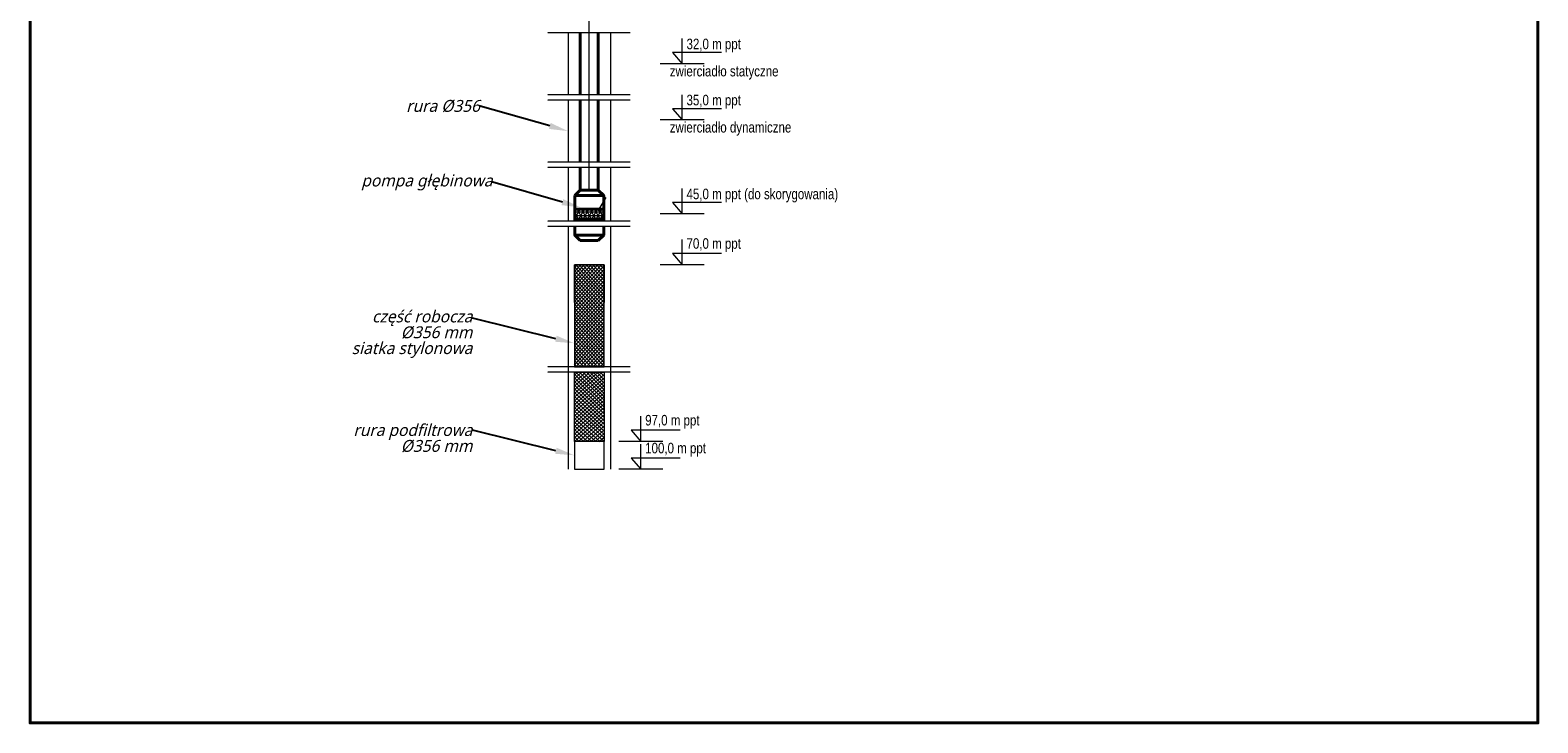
# Model space of a CAD drawing. Extents: x 8447392 to 8536225, y 5996969 to 6031026.
# Tile 1 of 37: x 8447392 to 8460079, y 5996969 to 6002801. Entities that reach past the tile are written whole.
import ezdxf
from ezdxf import colors
from ezdxf.entities.mleader import LeaderData, LeaderLine
from ezdxf.math import Vec2, Vec3

# ---------------------------------------------------------------- set-up
doc = ezdxf.new("R2010")
doc.units = 0
doc.header["$MEASUREMENT"] = 0
doc.linetypes.add('_DASH', pattern=[10, 8, -2])
for name, color, linetype, lineweight in [('A_LINIA CIENKA', 250, 'CONTINUOUS', 9), ('A_LINIA GRUBA', 250, 'CONTINUOUS', 40), ('A_OPISY', 251, 'CONTINUOUS', 9)]:
    doc.layers.add(name, color=color, linetype=linetype, lineweight=lineweight)
doc.layers.add('A_RAMKA NWID', color=135, linetype='CONTINUOUS', lineweight=40, plot=False)
doc.layers.add('opisy', color=7, linetype='CONTINUOUS')
doc.styles.add('Arial', font='arial.ttf')
doc.styles.add('TrembuchetMS', font='trebuc.ttf')

msp = doc.modelspace()

# ---------------------------------------------------------------- hatches: boundary and pattern name
at = {"layer": 'A_LINIA CIENKA'}
h = msp.add_hatch(dxfattribs=at)
h.set_pattern_fill('NET3', color=256, scale=253.0933633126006, style=0)
h.set_pattern_definition([(0, (8422874.165748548, 5564020.724133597), (0, 31.63667041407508), []), (59.99999999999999, (8422874.165748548, 5564020.724133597), (-27.39816026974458, 15.81833520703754), []), (120, (8422874.165748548, 5564020.724133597), (-27.39816026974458, -15.81833520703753), [])])
h.paths.add_polyline_path([(8451975.148391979, 6001293.524369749), (8451975.148391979, 6001209.210229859), (8452218.177826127, 6001209.210229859), (8452218.177826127, 6001293.524369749)])
at = {"layer": 'A_LINIA CIENKA', "linetype": 'ByBlock'}
h = msp.add_hatch(dxfattribs=at)
h.set_pattern_fill('ANSI37', color=256, scale=177.8, style=0)
h.set_pattern_definition([(135, (424582573.9749828, -517315943.4795015), (15.71544821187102, 15.71544821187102), []), (45.00000000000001, (424582573.9749828, -517315943.4795015), (15.71544821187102, -15.71544821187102), [])])
h.paths.add_polyline_path([(8451971.346756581, 5999965.673015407), (8452221.97946145, 5999965.673015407), (8452221.97946145, 6000826.270962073), (8451971.346756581, 6000826.270962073)])
h = msp.add_hatch(dxfattribs=at)
h.set_pattern_fill('ANSI37', color=256, scale=177.8, style=0)
h.set_pattern_definition([(225, (424582573.9749828, 529315829.4308579), (15.71544821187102, -15.71544821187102), []), (315, (424582573.9749828, 529315829.4308579), (15.71544821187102, 15.71544821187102), [])])
h.paths.add_polyline_path([(8451971.346756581, 5999338.752263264), (8452221.97946145, 5999338.752263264), (8452221.97946145, 5999920.27834098), (8451971.346756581, 5999920.27834098)])

# ---------------------------------------------------------------- linework, layer by layer
at = {"layer": 'A_LINIA CIENKA'}
for p, q in [((8452096.663109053, 6001453.414302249), (8452096.663109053, 6007354.229741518)), ((8452235.555506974, 6001393.035307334), (8452168.680831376, 6001279.629800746))]:
    msp.add_line(p, q, dxfattribs=at)
at = {"layer": 'A_LINIA CIENKA', "linetype": '_DASH', "ltscale": 0.5}
for p, q in [((8452441.312145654, 6002778.460098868), (8451744.145308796, 6002778.460098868)), ((8452441.312145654, 6002255.968501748), (8451744.145308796, 6002255.968501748)), ((8452441.312145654, 6002211.518501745), (8451744.145308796, 6002211.518501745)), ((8452441.312145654, 6001689.026904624), (8451744.145308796, 6001689.026904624)), ((8452441.312145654, 6001644.576904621), (8451744.145308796, 6001644.576904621)), ((8452441.312145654, 6001191.19616039), (8451744.145308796, 6001191.19616039)), ((8452441.312145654, 6001146.746160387), (8451744.145308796, 6001146.746160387)), ((8452441.312145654, 5999965.673015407), (8451744.145308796, 5999965.673015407)), ((8452441.312145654, 5999921.223015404), (8451744.145308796, 5999921.223015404))]:
    msp.add_line(p, q, dxfattribs=at)
at = {"layer": 'A_LINIA CIENKA', "linetype": 'ByBlock'}
for p, q in [((8451918.863109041, 6002778.460098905), (8451918.863109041, 6002255.968501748)), ((8452274.46310899, 6002778.460098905), (8452274.46310899, 6002255.968501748)), ((8453065.104448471, 6002517.214300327), (8452694.501048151, 6002517.214300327)), ((8451918.863109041, 6002211.518501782), (8451918.863109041, 6001689.026904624)), ((8452274.46310899, 6002211.518501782), (8452274.46310899, 6001689.026904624)), ((8453065.104448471, 6002044.917042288), (8452694.501048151, 6002044.917042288)), ((8451918.863109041, 6001644.576904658), (8451918.863109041, 6001191.19616039)), ((8452274.46310899, 6001644.576904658), (8452274.46310899, 6001191.19616039)), ((8453065.104448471, 6001254.644710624), (8452694.501048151, 6001254.644710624)), ((8451918.863109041, 6001146.746160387), (8451918.86310904, 5999104.130394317)), ((8451918.863109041, 6001146.746160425), (8451918.86310904, 5999104.130394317)), ((8452274.46310899, 6001146.746160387), (8452274.46310899, 5999104.130394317)), ((8452274.46310899, 6001146.746160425), (8452274.46310899, 5999104.130394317)), ((8453065.104448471, 6000826.270962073), (8452694.501048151, 6000826.270962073)), ((8452717.230173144, 5999338.752263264), (8452346.626772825, 5999338.752263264)), ((8452717.230173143, 5999104.130394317), (8452346.626772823, 5999104.130394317))]:
    msp.add_line(p, q, dxfattribs=at)
for points in [[(8453209.430808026, 6002611.858639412), (8452796.542720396, 6002611.858639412), (8452879.802748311, 6002517.214300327), (8452879.802748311, 6002729.018022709)], [(8453209.430808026, 6002139.561381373), (8452796.542720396, 6002139.561381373), (8452879.802748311, 6002044.917042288), (8452879.802748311, 6002256.72076467)], [(8453209.430808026, 6001349.289049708), (8452796.542720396, 6001349.289049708), (8452879.802748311, 6001254.644710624), (8452879.802748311, 6001466.448433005)], [(8453209.430808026, 6000920.915301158), (8452796.542720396, 6000920.915301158), (8452879.802748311, 6000826.270962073), (8452879.802748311, 6001038.074684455)], [(8452861.5565327, 5999433.396602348), (8452448.66844507, 5999433.396602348), (8452531.928472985, 5999338.752263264), (8452531.928472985, 5999550.555985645)], [(8452861.556532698, 5999198.774733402), (8452448.668445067, 5999198.774733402), (8452531.928472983, 5999104.130394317), (8452531.928472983, 5999315.934116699)]]:
    msp.add_lwpolyline(points, dxfattribs=at)
for points in [[(8452221.97946145, 6000826.270962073), (8451971.346756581, 6000826.270962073), (8451971.346756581, 5999965.673015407), (8452221.97946145, 5999965.673015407)], [(8452221.97946145, 5999338.752263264), (8451971.346756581, 5999338.752263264), (8451971.346756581, 5999920.27834098), (8452221.97946145, 5999920.27834098)]]:
    msp.add_lwpolyline(points, close=True, dxfattribs=at)
at = {"layer": 'A_LINIA CIENKA'}
for points in [[(8451971.346756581, 6000826.270962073), (8452221.97946145, 6000826.270962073), (8452221.97946145, 6000508.523780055)], [(8451971.346756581, 6000508.523780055), (8451971.346756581, 6000826.270962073)], [(8451971.346756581, 5999104.130394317), (8452221.97946145, 5999104.130394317), (8452221.97946145, 5999338.752263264)], [(8452221.97946145, 5999338.752263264), (8452221.97946145, 5999338.752263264), (8451971.346756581, 5999338.752263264), (8451971.346756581, 5999338.752263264)], [(8451971.346756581, 5999338.752263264), (8451971.346756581, 5999104.130394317)]]:
    msp.add_lwpolyline(points, dxfattribs=at)
at = {"layer": 'A_LINIA GRUBA', "linetype": 'ByBlock'}
for p, q in [((8452021.663109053, 6002778.460098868), (8452021.663109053, 6002255.968501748)), ((8452171.663109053, 6002778.460098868), (8452171.663109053, 6002255.968501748)), ((8452021.663109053, 6002211.518501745), (8452021.663109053, 6001689.026904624)), ((8452171.663109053, 6002211.518501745), (8452171.663109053, 6001689.026904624)), ((8452021.663109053, 6001644.576904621), (8452021.663109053, 6001453.414302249)), ((8452171.663109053, 6001644.576904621), (8452171.663109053, 6001453.414302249))]:
    msp.add_line(p, q, dxfattribs=at)
at = {"layer": 'A_LINIA GRUBA'}
for p, q in [((8452021.663109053, 6001453.414302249), (8452171.663109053, 6001453.414302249)), ((8451975.148391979, 6001407.443967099), (8452218.177826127, 6001407.443967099)), ((8452021.663109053, 6001029.998837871), (8452171.663109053, 6001029.998837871))]:
    msp.add_line(p, q, dxfattribs=at)
at = {"layer": 'A_LINIA GRUBA', "flags": 128}
for points in [[(8451975.148391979, 6001407.443967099), (8452021.663109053, 6001453.414302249)], [(8452218.177826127, 6001407.443967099), (8452171.663109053, 6001453.414302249)], [(8451975.148391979, 6001075.969173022), (8452021.663109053, 6001029.998837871)], [(8452218.177826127, 6001075.969173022), (8452171.663109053, 6001029.998837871)]]:
    msp.add_lwpolyline(points, dxfattribs=at)
at = {"layer": 'A_LINIA GRUBA'}
for points in [[(8451975.148391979, 6001407.443967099), (8452218.177826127, 6001407.443967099), (8452218.177826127, 6001191.19616039)], [(8451975.148391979, 6001191.19616039), (8451975.148391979, 6001407.443967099)], [(8452218.177826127, 6001146.746160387), (8452218.177826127, 6001075.969173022), (8451975.148391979, 6001075.969173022), (8451975.148391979, 6001146.746160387)]]:
    msp.add_lwpolyline(points, dxfattribs=at)
msp.add_lwpolyline([(8451975.148391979, 6001209.210229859), (8452218.177826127, 6001209.210229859), (8452218.177826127, 6001293.524369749), (8451975.148391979, 6001293.524369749)], close=True, dxfattribs=at)
at = {"layer": 'A_RAMKA NWID', "linetype": 'ByBlock'}
msp.add_lwpolyline([(8447392.420785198, 6011270.222696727), (8460078.586012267, 6011270.222696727), (8460078.586012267, 5996969.11139015), (8447392.420785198, 5996969.11139015)], close=True, dxfattribs=at)

# ---------------------------------------------------------------- texts
at = {"layer": 'opisy', "lineweight": 9, "style": 'Arial', "width": 0.78}
for s, p in [('32,0 m ppt', (8452915.342773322, 6002639.935416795)), ('zwierciadło statyczne', (8452774.327006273, 6002411.175008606)), ('35,0 m ppt', (8452915.342773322, 6002167.638158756)), ('zwierciadło dynamiczne', (8452774.327006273, 6001938.877750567)), ('45,0 m ppt (do skorygowania)', (8452915.342773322, 6001377.365827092)), ('70,0 m ppt', (8452915.342773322, 6000960.249600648)), ('97,0 m ppt', (8452567.468497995, 5999472.730901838)), ('100,0 m ppt', (8452567.468497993, 5999238.109032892))]:
    msp.add_text(s, height=88.9, dxfattribs=at).set_placement(p)

# ---------------------------------------------------------------- leaders
at = {"layer": 'A_OPISY', "lineweight": 9}
ml = msp.add_multileader_mtext('Standard', dxfattribs=at)
ml.set_content('\\A1;{\\fTrebuchet MS|b0|i1|c238|p34;rura %%C356}', color=256, style='TrembuchetMS')
ml.set_leader_properties(color=256)
ml.build(insert=Vec2(0, 0))
ml.multileader.update_dxf_attribs({"dogleg_length": 2, "arrow_head_size": 160.02})
ctx = ml.context
ctx.base_point, ctx.char_height, ctx.arrow_head_size, ctx.landing_gap_size, ctx.plane_origin = Vec3(8450570.199997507, 6002161.982165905), 100, 160.02, 0.2032254, Vec3(8450984.631078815, 5993026.706367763)
ctx.text_align_type = 2
notes = []
notes.append((ctx, [(1, (1, 1, 0), (8451178.801734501, 6002161.982165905), (-1, 0), 2, [(0, [(8451918.863109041, 6001950.272703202)], 0, [])])]))
ctx.mtext.insert, ctx.mtext.alignment, ctx.mtext.line_spacing_factor, ctx.mtext.line_spacing_style, ctx.mtext.flow_direction = Vec3(8451176.598509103, 6002212.823916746), 3, 0.4, 2, 5
ml = msp.add_multileader_mtext('Standard', dxfattribs=at)
ml.set_content('\\A1;{\\fTrebuchet MS|b0|i1|c238|p34;pompa głębinowa}', color=256, style='TrembuchetMS')
ml.set_leader_properties(color=256)
ml.build(insert=Vec2(0, 0))
ml.multileader.update_dxf_attribs({"dogleg_length": 2, "arrow_head_size": 160.02})
ctx = ml.context
ctx.base_point, ctx.char_height, ctx.arrow_head_size, ctx.landing_gap_size, ctx.plane_origin = Vec3(8450200.0900193, 6001520.392151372), 100, 160.02, 0.2032254, Vec3(8451090.413356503, 5992385.11635323)
ctx.text_align_type = 2
notes.append((ctx, [(1, (1, 1, 0), (8451284.584012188, 6001520.392151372), (-1, 0), 2, [(0, [(8452024.64538673, 6001308.682688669)], 0, [])])]))
ctx.mtext.insert, ctx.mtext.alignment, ctx.mtext.line_spacing_factor, ctx.mtext.line_spacing_style, ctx.mtext.flow_direction = Vec3(8451282.38078679, 6001584.701915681), 3, 0.4, 2, 5
ml = msp.add_multileader_mtext('Standard', dxfattribs=at)
ml.set_content('\\A1;{\\fTrebuchet MS|b0|i1|c238|p34;część robocza\\P\\P%%C356 mm \\P\\Psiatka stylonowa}', color=256, style='TrembuchetMS')
ml.set_leader_properties(color=256)
ml.build(insert=Vec2(0, 0))
ml.multileader.update_dxf_attribs({"dogleg_length": 2, "arrow_head_size": 160.02})
ctx = ml.context
ctx.base_point, ctx.char_height, ctx.arrow_head_size, ctx.landing_gap_size, ctx.plane_origin = Vec3(8450078.903991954, 6000376.308472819), 100, 160.02, 0.2032254, Vec3(8450921.348541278, 5991241.032674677)
ctx.text_align_type = 2
notes.append((ctx, [(1, (1, 1, 0), (8451115.519196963, 6000376.308472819), (-1, 0), 2, [(0, [(8451971.346756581, 6000164.599010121)], 0, [])])]))
ctx.mtext.insert, ctx.mtext.alignment, ctx.mtext.line_spacing_factor, ctx.mtext.line_spacing_style, ctx.mtext.flow_direction = Vec3(8451113.315971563, 6000440.44988696), 3, 0.4, 2, 5
ml = msp.add_multileader_mtext('Standard', dxfattribs=at)
ml.set_content('\\A1;{\\fTrebuchet MS|b0|i1|c238|p34;rura podfiltrowa\\P\\P%%C356 mm}', color=256, style='TrembuchetMS')
ml.set_leader_properties(color=256)
ml.build(insert=Vec2(0, 0))
ml.multileader.update_dxf_attribs({"dogleg_length": 2, "arrow_head_size": 160.02})
ctx = ml.context
ctx.base_point, ctx.char_height, ctx.arrow_head_size, ctx.landing_gap_size, ctx.plane_origin = Vec3(8450081.05887411, 5999433.150791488), 100, 160.02, 0.2032254, Vec3(8450921.348541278, 5990297.874993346)
ctx.text_align_type = 2
notes.append((ctx, [(1, (1, 1, 0), (8451115.519196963, 5999433.150791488), (-1, 0), 2, [(0, [(8451971.346756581, 5999221.44132879)], 0, [])])]))
ctx.mtext.insert, ctx.mtext.alignment, ctx.mtext.line_spacing_factor, ctx.mtext.line_spacing_style, ctx.mtext.flow_direction = Vec3(8451113.315971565, 5999483.992542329), 3, 0.4, 2, 5
for ctx, leaders in notes:
    for number, flags, end, landing, length, lines in leaders:
        leader = LeaderData()
        leader.index, (leader.has_last_leader_line, leader.has_dogleg_vector, leader.attachment_direction) = number, flags
        leader.last_leader_point, leader.dogleg_vector, leader.dogleg_length = Vec3(end), Vec3(landing), length
        for number, points, colour, breaks in lines:
            line = LeaderLine()
            line.index, line.vertices, line.color, line.breaks = number, Vec3.list(points), colors.encode_raw_color(colour), breaks
            leader.lines.append(line)
        ctx.leaders.append(leader)

doc.saveas('drawing.dxf')
